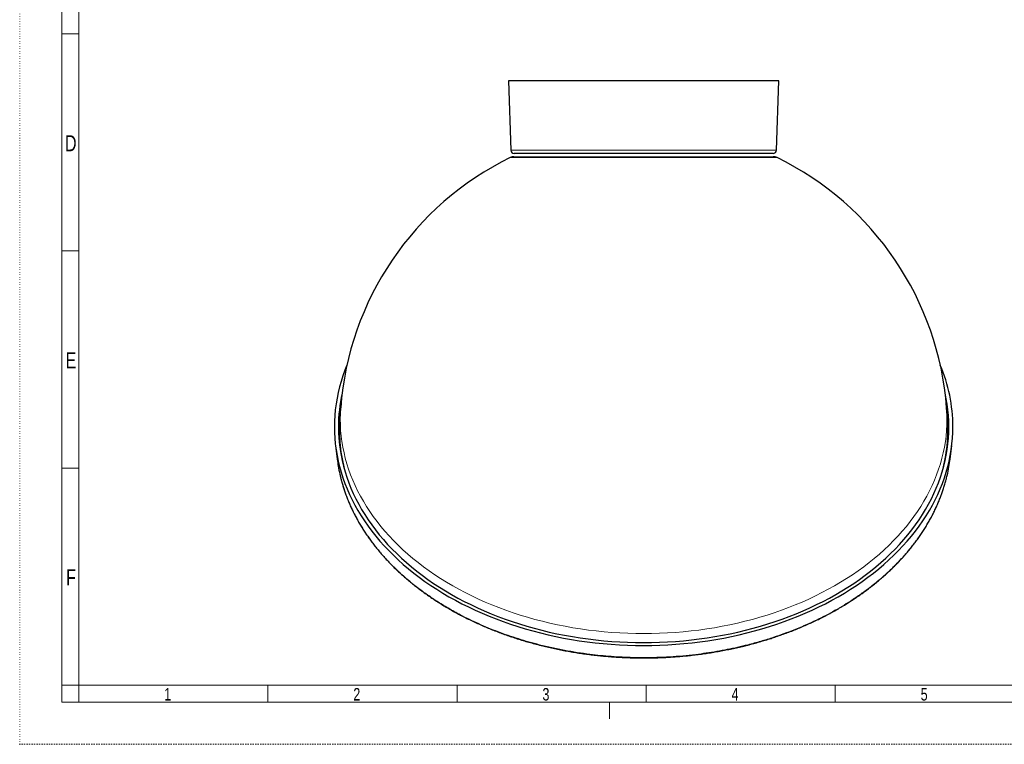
# Model space of a CAD drawing. Header units: millimetres. Extents: x 0 to 594, y 0 to 421.
# Tile 1 of 4: x 0 to 291, y 0 to 214. Entities that reach past the tile are written whole.
import ezdxf

# ---------------------------------------------------------------- set-up
doc = ezdxf.new("R2010")
doc.units = ezdxf.units.MM
doc.linetypes.add('SLD-Punti', pattern=[0.635, 0, -0.635])
doc.linetypes.add('SLD-Solido', pattern=[0])
doc.layers.add('3', color=250, linetype='SLD-Solido', lineweight=25)
doc.styles.add('SLDTEXTSTYLE2', font='ARIALN.TTF', dxfattribs={"width": 0.87})

msp = doc.modelspace()

# ---------------------------------------------------------------- linework, layer by layer
at = {"color": 7, "linetype": 'SLD-Punti', "lineweight": 18}
for q in [(0, 420.5), (594.5, 0)]:
    msp.add_line((0, 0), q, dxfattribs=at)
at = {"color": 7, "linetype": 'SLD-Solido', "lineweight": 18}
for p, q in [((12.5, 12.5), (12.5, 408)), ((17.5, 17.5), (17.5, 403)), ((17.5, 210.25), (12.5, 210.25)), ((17.5, 146), (12.5, 146)), ((17.5, 81.75), (12.5, 81.75)), ((17.5, 17.5), (12.5, 17.5)), ((17.5, 17.5), (12.5, 17.5)), ((577, 17.5), (17.5, 17.5)), ((17.5, 17.5), (17.5, 12.5)), ((73.45, 12.5), (73.45, 17.5)), ((129.4, 12.5), (129.4, 17.5)), ((185.35, 12.5), (185.35, 17.5)), ((241.3, 12.5), (241.3, 17.5)), ((582, 12.5), (12.5, 12.5)), ((174.5, 12.5), (174.5, 7.5))]:
    msp.add_line(p, q, dxfattribs=at)
at = {"color": 8, "linetype": 'SLD-Solido', "lineweight": 18}
for p, q in [((145.31, 175.86), (223.88, 175.86)), ((224.07, 173.64), (145.13, 173.64)), ((272.91, 74.48), (272.93, 74.53)), ((184.6, 25.57), (184.6, 25.69))]:
    msp.add_line(p, q, dxfattribs=at)
at = {"color": 8, "linetype": 'SLD-Solido', "lineweight": 18, "flags": 128}
for points in [[(274.23, 99.55), (274.23, 99.55), (274.32, 97.89), (274.35, 96.22), (274.32, 94.56), (274.23, 92.9), (274.07, 91.24), (273.86, 89.59), (273.58, 87.94), (273.24, 86.3), (272.85, 84.66), (272.39, 83.03), (271.87, 81.41), (271.29, 79.8), (270.65, 78.2), (269.96, 76.61), (269.2, 75.04), (268.39, 73.48), (267.52, 71.94), (266.59, 70.41), (265.61, 68.9), (264.57, 67.41), (263.47, 65.94), (262.32, 64.49), (261.12, 63.06), (259.87, 61.66), (258.56, 60.28), (257.21, 58.92), (255.8, 57.59), (254.35, 56.28), (252.84, 55.01), (251.3, 53.76), (249.7, 52.54), (248.06, 51.35), (246.38, 50.19), (244.65, 49.06), (242.89, 47.96), (241.08, 46.9), (239.23, 45.87), (237.35, 44.88), (235.43, 43.92), (233.48, 43), (231.49, 42.11), (229.47, 41.26), (227.42, 40.45), (225.34, 39.68), (223.24, 38.94), (221.1, 38.25), (218.94, 37.59), (216.76, 36.97), (214.56, 36.4), (212.33, 35.86), (210.09, 35.37), (207.83, 34.92), (205.55, 34.51), (203.26, 34.15), (200.95, 33.82), (198.64, 33.54), (196.31, 33.3), (193.98, 33.11), (191.64, 32.95), (189.29, 32.85), (186.94, 32.78), (184.6, 32.76), (182.25, 32.78), (179.9, 32.85), (177.55, 32.95), (175.21, 33.11), (172.88, 33.3), (170.55, 33.54), (168.24, 33.82), (165.93, 34.15), (163.64, 34.51), (161.37, 34.92), (159.1, 35.37), (156.86, 35.86), (154.63, 36.4), (152.43, 36.97), (150.25, 37.59), (148.09, 38.25), (145.96, 38.94), (143.85, 39.68), (141.77, 40.45), (139.72, 41.26), (137.7, 42.11), (135.71, 43), (133.76, 43.92), (131.84, 44.88), (129.96, 45.87), (128.11, 46.9), (126.3, 47.96), (124.54, 49.06), (122.81, 50.19), (121.13, 51.35), (119.49, 52.54), (117.9, 53.76), (116.35, 55.01), (114.84, 56.28), (113.39, 57.59), (111.98, 58.92), (110.63, 60.28), (109.32, 61.66), (108.07, 63.06), (106.87, 64.49), (105.72, 65.94), (104.62, 67.41), (103.59, 68.9), (102.6, 70.41), (101.67, 71.94), (100.8, 73.48), (99.99, 75.04), (99.23, 76.61), (98.54, 78.2), (97.9, 79.8), (97.32, 81.41), (96.8, 83.03), (96.34, 84.66), (95.95, 86.3), (95.61, 87.94), (95.33, 89.59), (95.12, 91.24), (94.96, 92.9), (94.87, 94.56), (94.84, 96.22), (94.87, 97.89), (94.96, 99.55), (94.96, 99.55)], [(98.96, 68.25), (98.98, 68.19), (98.98, 68.17)], [(270.21, 68.17), (270.21, 68.19), (270.23, 68.25)], [(153.82, 29.37), (153.81, 29.38), (153.79, 29.4), (153.78, 29.44), (153.77, 29.49)], [(215.37, 29.37), (215.38, 29.38), (215.4, 29.4), (215.41, 29.44), (215.42, 29.49)], [(222.98, 31.59), (222.99, 31.59), (223.01, 31.62), (223.02, 31.66), (223.03, 31.71)]]:
    msp.add_lwpolyline(points, dxfattribs=at)
at = {"color": 8, "linetype": 'SLD-Solido', "lineweight": 18}
for centre, radius, start, end in [((111.58, 51.82), 0.187, 183.6103, 225.3476), ((257.61, 51.82), 0.187, 314.6883, 356.3882), ((251.7, 46.71), 0.174, 310.1074, 358.0214), ((123.5, 42.45), 0.162, 180.1731, 233.6214), ((245.69, 42.45), 0.162, 306.2105, 359.8401), ((130.52, 38.34), 0.142, 176.0426, 237.4826)]:
    msp.add_arc(centre, radius, start, end, dxfattribs=at)
for points, knots in [([(94.97, 78.9), (95.08, 78.46), (95.38, 77.23), (96.01, 75.22), (96.86, 72.87), (97.83, 70.54), (98.58, 69.01), (98.96, 68.25)], [0, 0, 0, 0, 0.1201249, 0.3400155, 0.5600625, 0.7801095, 1, 1, 1, 1]), ([(272.93, 74.53), (273.21, 75.37), (273.7, 76.82), (274.07, 78.29), (274.22, 78.91)], [0, 0, 0, 0, 0.5789388, 1, 1, 1, 1]), ([(270.23, 68.25), (270.49, 68.76), (271, 69.8), (271.7, 71.36), (272.35, 72.94), (272.73, 74), (272.93, 74.53)], [0, 0, 0, 0, 0.249674, 0.499349, 0.749674, 1, 1, 1, 1]), ([(98.96, 68.25), (99.34, 67.53), (100.1, 66.08), (101.38, 63.95), (102.76, 61.85), (104.26, 59.77), (105.87, 57.72), (107.6, 55.7), (109.43, 53.72), (110.74, 52.45), (111.39, 51.81)], [0, 0, 0, 0, 0.123633, 0.247346, 0.371059, 0.494691, 0.620976, 0.747346, 0.873715, 1, 1, 1, 1]), ([(257.8, 51.81), (258.44, 52.43), (259.72, 53.68), (261.51, 55.62), (263.21, 57.6), (264.82, 59.63), (266.34, 61.72), (267.75, 63.86), (269.07, 66.03), (269.84, 67.51), (270.23, 68.25)], [0, 0, 0, 0, 0.123633, 0.247346, 0.371059, 0.494691, 0.620976, 0.747346, 0.873715, 1, 1, 1, 1]), ([(111.39, 51.81), (111.86, 51.37), (112.79, 50.49), (114.25, 49.2), (115.76, 47.93), (116.8, 47.11), (117.32, 46.7)], [0, 0, 0, 0, 0.24967, 0.49934, 0.74967, 1, 1, 1, 1]), ([(251.87, 46.7), (252.39, 47.11), (253.43, 47.93), (254.93, 49.19), (256.4, 50.48), (257.33, 51.37), (257.8, 51.81)], [0, 0, 0, 0, 0.24967, 0.49934, 0.74967, 1, 1, 1, 1]), ([(117.32, 46.7), (117.8, 46.33), (118.76, 45.6), (120.25, 44.52), (121.77, 43.47), (122.82, 42.79), (123.34, 42.45)], [0, 0, 0, 0, 0.249726, 0.499453, 0.749726, 1, 1, 1, 1]), ([(245.85, 42.45), (246.37, 42.79), (247.41, 43.47), (248.93, 44.52), (250.42, 45.59), (251.39, 46.33), (251.87, 46.7)], [0, 0, 0, 0, 0.249726, 0.499453, 0.749726, 1, 1, 1, 1]), ([(123.34, 42.45), (123.91, 42.09), (125.04, 41.37), (126.78, 40.34), (128.56, 39.33), (129.77, 38.68), (130.38, 38.35)], [0, 0, 0, 0, 0.249686, 0.499373, 0.749686, 1, 1, 1, 1]), ([(223.03, 31.71), (224.05, 32.06), (226.1, 32.75), (229.09, 33.89), (232.03, 35.1), (234.92, 36.4), (237.76, 37.79), (240.54, 39.27), (243.25, 40.81), (244.98, 41.9), (245.85, 42.45)], [0, 0, 0, 0, 0.123521, 0.247129, 0.370736, 0.494257, 0.620647, 0.747129, 0.873611, 1, 1, 1, 1]), ([(130.38, 38.35), (131.27, 37.9), (133.05, 36.99), (135.8, 35.71), (138.61, 34.49), (141.5, 33.35), (144.47, 32.26), (147.52, 31.26), (150.62, 30.32), (152.72, 29.77), (153.77, 29.49)], [0, 0, 0, 0, 0.123615, 0.24731, 0.371006, 0.494621, 0.620922, 0.74731, 0.873698, 1, 1, 1, 1]), ([(153.77, 29.49), (154.99, 29.2), (157.43, 28.6), (161.15, 27.84), (164.92, 27.19), (168.49, 26.69), (171.87, 26.31), (175.04, 26.03), (178.22, 25.84), (181.4, 25.71), (183.53, 25.7), (184.6, 25.69)], [0, 0, 0, 0, 0.123064, 0.24624, 0.369416, 0.49248, 0.593921, 0.695457, 0.797023, 0.898558, 1, 1, 1, 1]), ([(184.6, 25.69), (185.89, 25.7), (188.47, 25.72), (192.33, 25.91), (196.18, 26.19), (199.79, 26.58), (203.14, 27.03), (206.26, 27.53), (209.35, 28.1), (212.4, 28.75), (214.41, 29.25), (215.42, 29.49)], [0, 0, 0, 0, 0.123064, 0.24624, 0.369416, 0.49248, 0.593921, 0.695457, 0.797023, 0.898558, 1, 1, 1, 1]), ([(215.42, 29.49), (216.06, 29.66), (217.35, 29.99), (219.26, 30.54), (221.16, 31.1), (222.41, 31.51), (223.03, 31.71)], [0, 0, 0, 0, 0.249744, 0.499488, 0.749744, 1, 1, 1, 1])]:
    msp.add_open_spline(points, degree=3, knots=knots, dxfattribs=at)
at = {"layer": '3'}
for p, q in [((144.6, 196.4), (145.31, 175.86)), ((184.6, 196.4), (144.6, 196.4)), ((224.6, 196.4), (184.6, 196.4)), ((223.88, 175.86), (224.6, 196.4)), ((184.6, 174.9), (146.31, 174.9)), ((222.88, 174.9), (184.6, 174.9)), ((146.22, 173.9), (222.97, 173.9)), ((94.96, 99.55), (94.72, 96.23)), ((274.47, 96.23), (274.23, 99.55)), ((93.45, 88.3), (93.93, 84.42)), ((275.26, 84.42), (275.74, 88.3))]:
    msp.add_line(p, q, dxfattribs=at)
at = {"layer": '3', "flags": 128}
for points in [[(96.83, 112.24), (96.21, 110.7), (95.62, 109.06), (95.09, 107.41), (94.63, 105.75), (94.22, 104.08), (93.88, 102.4), (93.6, 100.72), (93.38, 99.03), (93.22, 97.34), (93.13, 95.65), (93.1, 93.96), (93.13, 92.26), (93.22, 90.57), (93.38, 88.88), (93.6, 87.2), (93.88, 85.51), (94.22, 83.84), (94.63, 82.17), (95.09, 80.51), (95.62, 78.85), (96.21, 77.21), (96.86, 75.58), (97.57, 73.96), (98.34, 72.36), (99.17, 70.77), (100.06, 69.2), (101.01, 67.64), (102.01, 66.1), (103.07, 64.59), (104.18, 63.09), (105.35, 61.61), (106.58, 60.15), (107.86, 58.72), (109.19, 57.31), (110.57, 55.93), (112, 54.57), (113.49, 53.24), (115.02, 51.94), (116.6, 50.67), (118.22, 49.42), (119.89, 48.21), (121.61, 47.03), (123.37, 45.88), (125.17, 44.76), (127.01, 43.68), (128.89, 42.63), (130.81, 41.61), (132.77, 40.64), (134.76, 39.7), (136.79, 38.79), (138.85, 37.93), (140.94, 37.1), (143.06, 36.31), (145.2, 35.56), (147.38, 34.85), (149.58, 34.18), (151.8, 33.56), (154.05, 32.97), (156.32, 32.42), (158.61, 31.92), (160.91, 31.46), (163.23, 31.05), (165.57, 30.67), (167.92, 30.34), (170.28, 30.05), (172.65, 29.81), (175.03, 29.61), (177.42, 29.46), (179.81, 29.35), (182.2, 29.28), (184.6, 29.26), (186.99, 29.28), (189.38, 29.35), (191.77, 29.46), (194.16, 29.61), (196.54, 29.81), (198.91, 30.05), (201.27, 30.34), (203.62, 30.67), (205.96, 31.05), (208.28, 31.46), (210.58, 31.92), (212.87, 32.42), (215.14, 32.97), (217.39, 33.56), (219.61, 34.18), (221.81, 34.85), (223.99, 35.56), (226.14, 36.31), (228.26, 37.1), (230.35, 37.93), (232.4, 38.79), (234.43, 39.7), (236.42, 40.64), (238.38, 41.61), (240.3, 42.63), (242.18, 43.68), (244.02, 44.76), (245.82, 45.88), (247.58, 47.03), (249.3, 48.21), (250.97, 49.42), (252.59, 50.67), (254.17, 51.94), (255.7, 53.24), (257.19, 54.57), (258.62, 55.93), (260, 57.31), (261.33, 58.72), (262.61, 60.15), (263.84, 61.61), (265.01, 63.09), (266.12, 64.59), (267.18, 66.1), (268.18, 67.64), (269.13, 69.2), (270.02, 70.77), (270.85, 72.36), (271.62, 73.96), (272.33, 75.58), (272.98, 77.21), (273.57, 78.85), (274.1, 80.51), (274.56, 82.17), (274.97, 83.84), (275.31, 85.51), (275.59, 87.2), (275.81, 88.88), (275.97, 90.57), (276.06, 92.26), (276.1, 93.96), (276.1, 93.96)], [(94.3, 93.96), (94.33, 92.29), (94.42, 90.62), (94.57, 88.95), (94.79, 87.28), (95.07, 85.62), (95.41, 83.97), (95.81, 82.32), (96.27, 80.68), (96.79, 79.05), (97.37, 77.43), (98.01, 75.82), (98.71, 74.23), (99.47, 72.64), (100.29, 71.08), (101.17, 69.52), (102.1, 67.99), (103.09, 66.47), (104.14, 64.97), (105.24, 63.49), (106.39, 62.03), (107.6, 60.6), (108.86, 59.18), (110.18, 57.79), (111.54, 56.43), (112.96, 55.09), (114.42, 53.78), (115.93, 52.49), (117.49, 51.23), (119.09, 50.01), (120.74, 48.81), (122.44, 47.64), (124.17, 46.51), (125.95, 45.41), (127.77, 44.34), (129.62, 43.3), (131.52, 42.3), (133.45, 41.34), (135.41, 40.41), (137.41, 39.52), (139.45, 38.66), (141.51, 37.84), (143.6, 37.07), (145.72, 36.33), (147.87, 35.63), (150.04, 34.97), (152.23, 34.35), (154.45, 33.77), (156.69, 33.23), (158.95, 32.74), (161.22, 32.28), (163.52, 31.87), (165.82, 31.5), (168.14, 31.18), (170.47, 30.89), (172.81, 30.65), (175.16, 30.46), (177.51, 30.3), (179.87, 30.19), (182.23, 30.13), (184.6, 30.11), (186.96, 30.13), (189.32, 30.19), (191.68, 30.3), (194.03, 30.46), (196.38, 30.65), (198.72, 30.89), (201.05, 31.18), (203.37, 31.5), (205.68, 31.87), (207.97, 32.28), (210.24, 32.74), (212.5, 33.23), (214.74, 33.77), (216.96, 34.35), (219.15, 34.97), (221.32, 35.63), (223.47, 36.33), (225.59, 37.07), (227.68, 37.84), (229.75, 38.66), (231.78, 39.52), (233.78, 40.41), (235.74, 41.34), (237.67, 42.3), (239.57, 43.3), (241.42, 44.34), (243.24, 45.41), (245.02, 46.51), (246.75, 47.64), (248.45, 48.81), (250.1, 50.01), (251.7, 51.23), (253.26, 52.49), (254.77, 53.78), (256.24, 55.09), (257.65, 56.43), (259.01, 57.79), (260.33, 59.18), (261.59, 60.6), (262.8, 62.03), (263.95, 63.49), (265.05, 64.97), (266.1, 66.47), (267.09, 67.99), (268.02, 69.52), (268.9, 71.08), (269.72, 72.64), (270.48, 74.23), (271.18, 75.82), (271.82, 77.43), (272.4, 79.05), (272.92, 80.68), (273.38, 82.32), (273.78, 83.97), (274.12, 85.62), (274.4, 87.28), (274.62, 88.95), (274.77, 90.62), (274.86, 92.29), (274.9, 93.96), (274.86, 95.63), (274.77, 97.3), (274.62, 98.97), (274.4, 100.63), (274.12, 102.29), (273.8, 103.88)]]:
    msp.add_lwpolyline(points, dxfattribs=at)
at = {"layer": '3'}
for centre, radius, start, end in [((146.31, 175.9), 1, 182, 270), ((222.88, 175.9), 1, 270, 358), ((184.6, 92.9), 89.88, 116.0502, 175.7554), ((146.22, 171.4), 2.5, 90, 116.0502), ((222.97, 171.4), 2.5, 63.9498, 90), ((184.6, 92.9), 89.88, 4.2446, 63.9498), ((228.59, 93.79), 47.51, 0.2032, 22.8567), ((139.95, 93.93), 45.65, 167.4145, 179.9685), ((139.66, 92.9), 45.24, 170.7768, 186.4142), ((229.52, 92.9), 45.24, 353.5869, 9.2222), ((140.09, 92.9), 45.49, 175.8012, 195.5862), ((229.02, 92.91), 45.57, 344.4309, 4.1817), ((117.49, 46.71), 0.174, 181.95, 230.3873)]:
    msp.add_arc(centre, radius, start, end, dxfattribs=at)
for points, knots in [([(93.93, 84.42), (94.03, 83.71), (94.24, 82.2), (94.59, 80.36), (94.88, 79.24), (94.97, 78.9)], [0, 0, 0, 0, 0.385759, 0.812003, 1, 1, 1, 1]), ([(274.22, 78.91), (274.29, 79.14), (274.57, 80.22), (274.93, 82.06), (275.15, 83.67), (275.25, 84.42)], [0, 0, 0, 0, 0.127399, 0.59388, 1, 1, 1, 1]), ([(94.96, 78.87), (95.04, 78.56), (95.23, 77.82), (95.56, 76.66), (95.96, 75.38), (96.4, 74.11), (96.88, 72.83), (97.4, 71.57), (97.95, 70.3), (98.48, 69.17), (98.84, 68.47), (98.99, 68.17)], [0, 0, 0, 0, 0.0855244, 0.2032902, 0.3210968, 0.4393749, 0.5581096, 0.677196, 0.7965269, 0.9159928, 1, 1, 1, 1]), ([(272.91, 74.48), (273.05, 74.9), (273.35, 75.75), (273.74, 77.03), (274.03, 78.08), (274.18, 78.7), (274.23, 78.88)], [0, 0, 0, 0, 0.287064, 0.581312, 0.875204, 1, 1, 1, 1]), ([(270.2, 68.17), (270.25, 68.26), (270.51, 68.75), (270.95, 69.67), (271.52, 70.93), (272.05, 72.19), (272.52, 73.37), (272.79, 74.14), (272.91, 74.48)], [0, 0, 0, 0, 0.041025, 0.241121, 0.440934, 0.640316, 0.839304, 1, 1, 1, 1]), ([(98.99, 68.17), (99.19, 67.78), (99.61, 66.98), (100.28, 65.77), (101, 64.55), (101.75, 63.34), (102.54, 62.14), (103.36, 60.97), (104.21, 59.8), (105.09, 58.65), (106.01, 57.52), (106.96, 56.39), (107.95, 55.28), (108.97, 54.17), (110.03, 53.08), (110.85, 52.25), (111.34, 51.8), (111.45, 51.69)], [0, 0, 0, 0, 0.066448, 0.136958, 0.207468, 0.277896, 0.348176, 0.418243, 0.488036, 0.557586, 0.627231, 0.69719, 0.767401, 0.837799, 0.908321, 0.978901, 1, 1, 1, 1]), ([(257.74, 51.69), (258.11, 52.04), (258.84, 52.75), (259.91, 53.84), (260.94, 54.94), (261.94, 56.06), (262.91, 57.19), (263.84, 58.33), (264.73, 59.48), (265.59, 60.63), (266.42, 61.8), (267.21, 62.99), (267.97, 64.19), (268.7, 65.41), (269.39, 66.63), (269.89, 67.56), (270.15, 68.07), (270.2, 68.17)], [0, 0, 0, 0, 0.070392, 0.140985, 0.211571, 0.282069, 0.352413, 0.422538, 0.492382, 0.561992, 0.631623, 0.701541, 0.771702, 0.842044, 0.912504, 0.983017, 1, 1, 1, 1]), ([(111.45, 51.69), (111.48, 51.65), (111.88, 51.27), (112.67, 50.54), (113.82, 49.5), (115, 48.49), (116.19, 47.51), (116.99, 46.88), (117.38, 46.57)], [0, 0, 0, 0, 0.018393, 0.217519, 0.416394, 0.614886, 0.813006, 1, 1, 1, 1]), ([(251.81, 46.57), (251.86, 46.61), (252.33, 46.97), (253.2, 47.67), (254.41, 48.67), (255.58, 49.69), (256.7, 50.69), (257.41, 51.37), (257.75, 51.69)], [0, 0, 0, 0, 0.023504, 0.222709, 0.421661, 0.620222, 0.818368, 1, 1, 1, 1]), ([(117.39, 46.58), (117.61, 46.4), (118.25, 45.9), (119.34, 45.1), (120.65, 44.16), (121.98, 43.25), (122.9, 42.64), (123.38, 42.33), (123.41, 42.32)], [0, 0, 0, 0, 0.117316, 0.335955, 0.554278, 0.772119, 0.990057, 1, 1, 1, 1]), ([(245.78, 42.32), (246.04, 42.48), (246.75, 42.94), (247.9, 43.71), (249.22, 44.64), (250.51, 45.58), (251.37, 46.23), (251.8, 46.56), (251.81, 46.57)], [0, 0, 0, 0, 0.120785, 0.339484, 0.557871, 0.775728, 0.993623, 1, 1, 1, 1]), ([(123.41, 42.32), (123.64, 42.17), (124.33, 41.72), (125.51, 41), (126.93, 40.16), (128.38, 39.34), (129.55, 38.69), (130.25, 38.33), (130.45, 38.23)], [0, 0, 0, 0, 0.104071, 0.308302, 0.512232, 0.715655, 0.919048, 1, 1, 1, 1]), ([(222.98, 31.59), (222.98, 31.59), (223.55, 31.77), (224.67, 32.16), (226.34, 32.75), (227.99, 33.37), (229.62, 34.01), (231.23, 34.67), (232.81, 35.36), (234.37, 36.06), (235.91, 36.79), (237.42, 37.54), (238.91, 38.31), (240.39, 39.11), (241.85, 39.92), (243.29, 40.77), (244.6, 41.57), (245.42, 42.09), (245.78, 42.32)], [0, 0, 0, 0, 0.0002649, 0.0681362, 0.1360842, 0.2040458, 0.2719388, 0.3397014, 0.4072725, 0.4745926, 0.541657, 0.6087203, 0.6760028, 0.7435418, 0.8112785, 0.8791525, 0.9471023, 1, 1, 1, 1]), ([(130.45, 38.23), (130.95, 37.97), (131.95, 37.45), (133.48, 36.7), (135.04, 35.97), (136.61, 35.26), (138.2, 34.57), (139.81, 33.91), (141.42, 33.28), (143.06, 32.67), (144.71, 32.09), (146.38, 31.53), (148.07, 30.99), (149.79, 30.47), (151.52, 29.98), (152.86, 29.62), (153.64, 29.42), (153.82, 29.38)], [0, 0, 0, 0, 0.0698137, 0.1400294, 0.2102348, 0.2803499, 0.3503103, 0.4200526, 0.4895152, 0.5587373, 0.6280418, 0.6976475, 0.7674969, 0.8375283, 0.9076783, 0.9778823, 1, 1, 1, 1]), ([(153.82, 29.37), (153.83, 29.37), (154.42, 29.21), (155.61, 28.93), (157.37, 28.52), (159.14, 28.14), (160.92, 27.79), (162.72, 27.46), (164.52, 27.16), (166.33, 26.88), (168.16, 26.63), (169.99, 26.4), (171.82, 26.21), (173.67, 26.04), (175.52, 25.89), (177.37, 25.77), (179.22, 25.68), (181.08, 25.62), (182.87, 25.58), (184.04, 25.58), (184.6, 25.58)], [0, 0, 0, 0, 0.001083, 0.06043, 0.119551, 0.178315, 0.23727, 0.29632, 0.355351, 0.414399, 0.47349, 0.532662, 0.591933, 0.651146, 0.71033, 0.769525, 0.828756, 0.888062, 0.947192, 1, 1, 1, 1]), ([(184.6, 25.57), (184.61, 25.57), (185.24, 25.57), (186.5, 25.59), (188.35, 25.62), (190.2, 25.69), (192.04, 25.79), (193.89, 25.91), (195.73, 26.05), (197.57, 26.23), (199.4, 26.43), (201.23, 26.65), (203.06, 26.91), (204.87, 27.19), (206.68, 27.5), (208.48, 27.83), (210.27, 28.19), (212.05, 28.57), (213.75, 28.96), (214.85, 29.24), (215.37, 29.37)], [0, 0, 0, 0, 0.001252, 0.060598, 0.119722, 0.178494, 0.237425, 0.296475, 0.355506, 0.414553, 0.473642, 0.532813, 0.592087, 0.651303, 0.710491, 0.769689, 0.828922, 0.888229, 0.947379, 1, 1, 1, 1]), ([(215.37, 29.37), (215.39, 29.37), (215.98, 29.52), (217.16, 29.84), (218.89, 30.32), (220.6, 30.83), (221.96, 31.25), (222.75, 31.51), (222.98, 31.59)], [0, 0, 0, 0, 0.005155, 0.231372, 0.45734, 0.682878, 0.908107, 1, 1, 1, 1])]:
    msp.add_open_spline(points, degree=3, knots=knots, dxfattribs=at)

# ---------------------------------------------------------------- texts
at = {"color": 7, "linetype": 'Continuous', "lineweight": 0, "attachment_point": 2, "style": 'SLDTEXTSTYLE2'}
for s, insert, char_height in [('D', (15.1, 180.27), 4.76), ('E', (15.17, 116.02), 4.76), ('F', (15.16, 51.77), 4.76), ('1', (43.79, 16.66), 3.7), ('2', (99.74, 16.66), 3.7), ('3', (155.69, 16.66), 3.7), ('4', (211.64, 16.66), 3.7), ('5', (267.59, 16.66), 3.7)]:
    msp.add_mtext(s, dxfattribs=dict(at, insert=insert, char_height=char_height))

doc.saveas('drawing.dxf')
